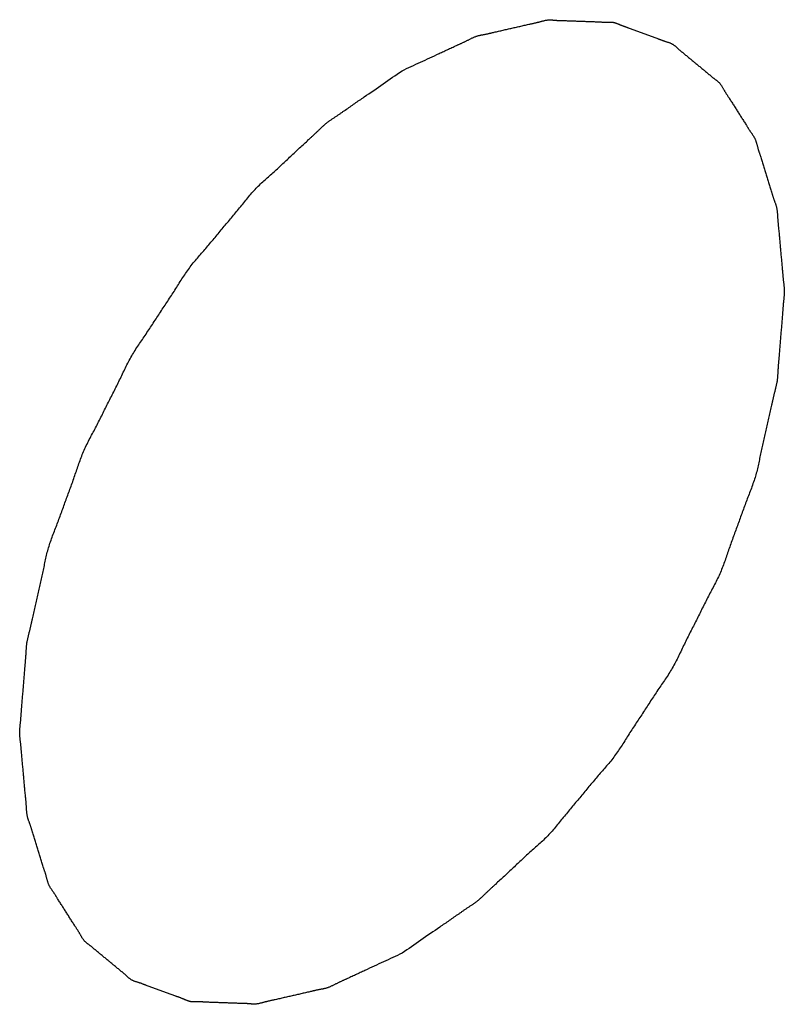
# Model space of a CAD drawing. Header units: inches. Extents: x 5 to 265, y 5 to 171.
# Tile 45 of 212: x 204.6243 to 204.6469, y 70.6729 to 70.702. Entities that reach past the tile are written whole.
import ezdxf

# ---------------------------------------------------------------- set-up
doc = ezdxf.new("R2010")
doc.units = ezdxf.units.IN
doc.header["$LTSCALE"] = 14.96
doc.header["$MEASUREMENT"] = 0
doc.linetypes.add('HIDDEN', pattern=[0.2, 0.1, -0.1])
doc.layers.add('08_ALL_COSMETICS', color=7, linetype='CONTINUOUS')

msp = doc.modelspace()

# ---------------------------------------------------------------- linework, layer by layer
at = {"layer": '08_ALL_COSMETICS', "color": 7, "linetype": 'HIDDEN'}
for points in [[(204.635568, 70.700524), (204.635934, 70.700694), (204.636483, 70.700947), (204.637125, 70.70125), (204.63749, 70.701412), (204.637768, 70.701564), (204.638029, 70.7016), (204.638382, 70.701688), (204.638822, 70.701784), (204.639264, 70.70189), (204.639613, 70.701962), (204.639885, 70.702048), (204.640121, 70.702014), (204.640449, 70.70201), (204.640853, 70.70199), (204.641261, 70.70198), (204.641583, 70.70196), (204.641836, 70.701977), (204.642044, 70.701871), (204.642337, 70.701773), (204.642697, 70.701634), (204.643063, 70.701506), (204.643347, 70.701392), (204.64358, 70.701335), (204.64374, 70.701167), (204.643979, 70.700981), (204.644267, 70.700734), (204.644563, 70.700497), (204.644791, 70.700296), (204.644982, 70.700173), (204.645096, 70.699945), (204.645276, 70.699679), (204.64549, 70.699332), (204.645711, 70.698993), (204.645879, 70.698713), (204.646027, 70.698526), (204.64609, 70.698249), (204.646203, 70.697911), (204.646334, 70.697477), (204.646472, 70.69705), (204.646574, 70.6967), (204.646674, 70.696459), (204.646682, 70.696135), (204.646726, 70.695732), (204.646768, 70.695218), (204.646819, 70.694709), (204.64685, 70.694297), (204.646897, 70.694), (204.646851, 70.693657), (204.646821, 70.693217), (204.646772, 70.692661), (204.646731, 70.692108), (204.646689, 70.691662), (204.646681, 70.691336), (204.646582, 70.690978), (204.646482, 70.690512), (204.646348, 70.689926), (204.64618, 70.689223), (204.646057, 70.688524), (204.645761, 70.687808), (204.645514, 70.687096), (204.645242, 70.686384), (204.645019, 70.68567), (204.644628, 70.684965), (204.644283, 70.684255), (204.643918, 70.683553), (204.643589, 70.682825), (204.643135, 70.682195), (204.642718, 70.681537), (204.642283, 70.680894), (204.641879, 70.680218), (204.64137, 70.679662), (204.640891, 70.67907), (204.640399, 70.678499), (204.639928, 70.677883), (204.639385, 70.677425), (204.638861, 70.676926), (204.638421, 70.676516), (204.638067, 70.676194), (204.637809, 70.67593), (204.637523, 70.675755), (204.637153, 70.675491), (204.636499, 70.675043), (204.635941, 70.674654), (204.635568, 70.674396)], [(204.635568, 70.674396), (204.635202, 70.674226), (204.634653, 70.673973), (204.634011, 70.673671), (204.633646, 70.673509), (204.633367, 70.673357), (204.633107, 70.673321), (204.632753, 70.673232), (204.632314, 70.673137), (204.631872, 70.673031), (204.631522, 70.672959), (204.631251, 70.672873), (204.631014, 70.672907), (204.630687, 70.672911), (204.630283, 70.672931), (204.629874, 70.67294), (204.629553, 70.672961), (204.629299, 70.672944), (204.629092, 70.67305), (204.628799, 70.673148), (204.628439, 70.673286), (204.628073, 70.673414), (204.627789, 70.673529), (204.627556, 70.673585), (204.627396, 70.673754), (204.627157, 70.67394), (204.626869, 70.674186), (204.626573, 70.674423), (204.626345, 70.674624), (204.626154, 70.674747), (204.626039, 70.674975), (204.62586, 70.675242), (204.625646, 70.675589), (204.625425, 70.675927), (204.625257, 70.676208), (204.625109, 70.676394), (204.625046, 70.676672), (204.624932, 70.67701), (204.624802, 70.677444), (204.624663, 70.67787), (204.624562, 70.678221), (204.624462, 70.678461), (204.624454, 70.678785), (204.62441, 70.679188), (204.624368, 70.679703), (204.624317, 70.680212), (204.624286, 70.680624), (204.624238, 70.680921), (204.624285, 70.681263), (204.624315, 70.681704), (204.624364, 70.68226), (204.624404, 70.682813), (204.624447, 70.683259), (204.624455, 70.683585), (204.624553, 70.683943), (204.624654, 70.684409), (204.624787, 70.684995), (204.624956, 70.685698), (204.625079, 70.686397), (204.625375, 70.687113), (204.625622, 70.687824), (204.625893, 70.688536), (204.626116, 70.689251), (204.626508, 70.689956), (204.626853, 70.690665), (204.627218, 70.691367), (204.627547, 70.692096), (204.628, 70.692725), (204.628418, 70.693384), (204.628853, 70.694026), (204.629257, 70.694703), (204.629766, 70.695259), (204.630245, 70.69585), (204.630737, 70.696421), (204.631208, 70.697037), (204.631751, 70.697495), (204.632275, 70.697994), (204.632715, 70.698405), (204.633069, 70.698726), (204.633327, 70.69899), (204.633612, 70.699165), (204.633983, 70.699429), (204.634637, 70.699877), (204.635195, 70.700266), (204.635568, 70.700524)]]:
    msp.add_open_spline(points, degree=3, knots=[0, 0, 0, 0, 0.03125, 0.046875, 0.054688, 0.0625, 0.070312, 0.078125, 0.09375, 0.109375, 0.117188, 0.125, 0.132812, 0.140625, 0.15625, 0.171875, 0.179688, 0.1875, 0.195312, 0.203125, 0.21875, 0.234375, 0.242188, 0.25, 0.257812, 0.265625, 0.28125, 0.296875, 0.304688, 0.3125, 0.320312, 0.328125, 0.34375, 0.359375, 0.367188, 0.375, 0.382812, 0.390625, 0.40625, 0.421875, 0.429688, 0.4375, 0.445312, 0.453125, 0.46875, 0.484375, 0.492188, 0.5, 0.507812, 0.515625, 0.53125, 0.546875, 0.554688, 0.5625, 0.570312, 0.578125, 0.59375, 0.609375, 0.625, 0.640625, 0.65625, 0.671875, 0.6875, 0.703125, 0.71875, 0.734375, 0.75, 0.765625, 0.78125, 0.796875, 0.8125, 0.828125, 0.84375, 0.859375, 0.875, 0.890625, 0.90625, 0.921875, 0.929688, 0.9375, 0.945312, 0.953125, 0.96875, 1, 1, 1, 1], dxfattribs=at)

doc.saveas('drawing.dxf')
